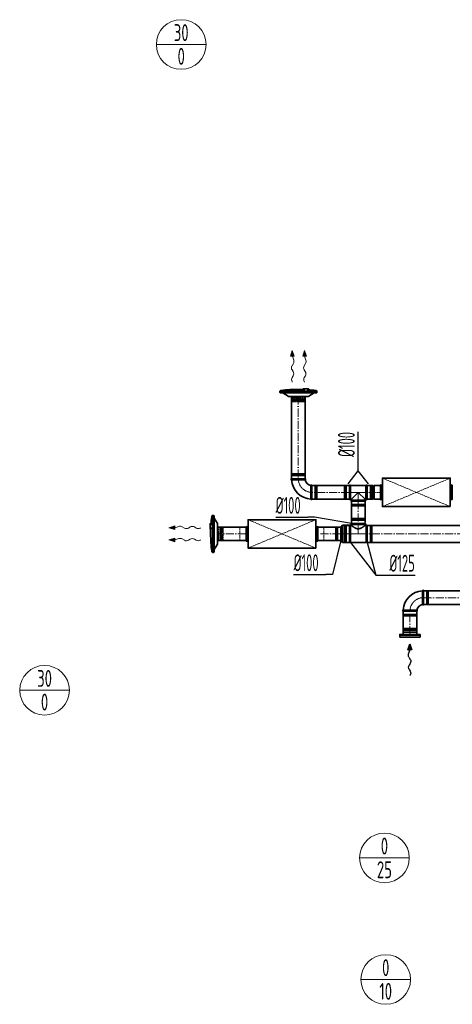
# Model space of a CAD drawing. Header units: millimetres. Extents: x 8221 to 89444, y -105166 to -5578.
# Tile 1 of 118: x 24651 to 27843, y -104946 to -97669. Entities that reach past the tile are written whole.
import ezdxf
from ezdxf.enums import TextEntityAlignment as Align

# ---------------------------------------------------------------- set-up
doc = ezdxf.new("R2010")
doc.units = ezdxf.units.MM
for name, pattern in [('ACAD_ISO02W100', [15, 12, -3]), ('ACAD_ISO10W100', [18, 12, -3, 0, -3]), ('phl_thick', [0])]:
    doc.linetypes.add(name, pattern=pattern)
for name, color, linetype, lineweight in [('VZT_01 SUP (PŘÍVOD) - OBRYS', 5, 'Continuous', 35), ('VZT_02 SUP (PŘÍVOD) - OSA', 5, 'ACAD_ISO10W100', 5), ('VZT_05 ETA (ODVOD) - OBRYS', 6, 'Continuous', 35), ('VZT_06 ETA (ODVOD) - OSA', 6, 'ACAD_ISO10W100', 5), ('VZT_30 DISTRIBUČNÍ PRVKY - OBRYS', 1, 'Continuous', 35), ('VZT_35 TLUMIČE HLUKU - OBRYS', 1, 'Continuous', 35), ('VZT_36 TLUMIČE HLUKU - OSA', 1, 'ACAD_ISO10W100', 5), ('VZT_37 TLUMIČE HLUKU - DETAIL', 8, 'ACAD_ISO02W100', 5), ('VZT_50 POPIS - OBECNE', 7, 'Continuous', 13), ('VZT_52 POPIS - DISTRIBUCE', 7, 'Continuous', 5), ('VZT_60_KOTY - DIMENZE', 7, 'Continuous', 5)]:
    doc.layers.add(name, color=color, linetype=linetype, lineweight=lineweight)
for name, color, linetype, lineweight, plot in [('VZT_03 SUP (PŘÍVOD) - NETISK', 8, 'ACAD_ISO02W100', 5, False), ('VZT_07 ETA (ODVOD) - NETISK', 8, 'ACAD_ISO02W100', 5, False), ('VZT_34 DISTRIBUČNÍ PRVKY - NETISK', 8, 'ACAD_ISO02W100', 5, False), ('VZT_39 TLUMIČE HLUKU - NETISK', 8, 'ACAD_ISO02W100', 5, False)]:
    doc.layers.add(name, color=color, linetype=linetype, lineweight=lineweight, plot=plot)
doc.styles.add('EVORA_125', font='isocp.shx', dxfattribs={"width": 0.6, "height": 125})
doc.styles.add('JS', font='isocp.shx', dxfattribs={"width": 0.6, "height": 125})

msp = doc.modelspace()

# ---------------------------------------------------------------- linework, layer by layer
at = {"color": 0, "lineweight": 13}
for p, q in [((26662.5, -100113.6), (26649.2, -100156.7)), ((26677.1, -100156.4), (26662.5, -100113.6)), ((26752.5, -100113.6), (26739.2, -100156.7)), ((26767.1, -100156.4), (26752.5, -100113.6)), ((26649.2, -100156.7), (26663.1, -100156.6)), ((26677.1, -100156.4), (26663.1, -100156.6)), ((26663.1, -100156.6), (26672.8, -100185.2)), ((26739.2, -100156.7), (26753.1, -100156.6)), ((26767.1, -100156.4), (26753.1, -100156.6)), ((26753.1, -100156.6), (26762.8, -100185.2)), ((26670.6, -100210.6), (26660.2, -100227.1)), ((26660.6, -100258.1), (26668.5, -100270)), ((26760.6, -100210.6), (26750.2, -100227.1)), ((26750.6, -100258.1), (26758.5, -100270)), ((26669, -100301), (26660.8, -100314)), ((26759, -100301), (26750.8, -100314)), ((25795.2, -101410.1), (25752.4, -101424.6)), ((25752.4, -101424.6), (25795.6, -101438)), ((25795.2, -101410.1), (25795.4, -101424)), ((25795.4, -101424), (25824, -101414.3)), ((25795.6, -101438), (25795.4, -101424)), ((25849.4, -101416.6), (25866, -101427)), ((25896.9, -101426.5), (25908.9, -101418.6)), ((25939.8, -101418.2), (25952.8, -101426.3)), ((25795.2, -101500.1), (25752.4, -101514.6)), ((25752.4, -101514.6), (25795.6, -101528)), ((25795.2, -101500.1), (25795.4, -101514)), ((25795.4, -101514), (25824, -101504.3)), ((25795.6, -101528), (25795.4, -101514)), ((25849.4, -101506.6), (25866, -101517)), ((25896.9, -101516.5), (25908.9, -101508.6)), ((25939.8, -101508.2), (25952.8, -101516.3))]:
    msp.add_line(p, q, dxfattribs=at)
at = {"lineweight": 13}
for p, q in [((26660.7, -100344.1), (26662.5, -100347.2)), ((26750.7, -100344.1), (26752.5, -100347.2)), ((25982.9, -101426.4), (25986, -101424.6)), ((25982.9, -101516.4), (25986, -101514.6))]:
    msp.add_line(p, q, dxfattribs=at)
at = {"color": 8, "lineweight": 5}
for points in [[(27487, -102171.4), (27485.6, -102167.5), (27530.7, -102167.5)], [(27486, -102171.6), (27530.7, -102171.6)], [(27574.4, -102171.4), (27575.9, -102167.5), (27530.7, -102167.5)], [(27575.4, -102171.6), (27530.7, -102171.6)], [(27482.2, -102212.5), (27482.2, -102197.5), (27579.2, -102197.5), (27579.2, -102212.5)], [(27482.2, -102212.5), (27579.2, -102212.5)], [(27483.2, -102189.6), (27530.7, -102189.6)], [(27485.2, -102186.9), (27530.7, -102186.9)], [(27486.8, -102183.3), (27530.7, -102183.3)], [(27574.6, -102183.3), (27530.7, -102183.3)], [(27576.3, -102186.9), (27530.7, -102186.9)], [(27578.2, -102189.6), (27530.7, -102189.6)]]:
    msp.add_lwpolyline(points, dxfattribs=at)
for points in [[(27478.6, -102177.6), (27484.3, -102176.1, -0.060863), (27485, -102176.1), (27530.7, -102176.1)], [(27478.6, -102177.6), (27484.5, -102179, 0.058981), (27485.2, -102179.1), (27530.7, -102179.1)], [(27483.2, -102197.5), (27483.2, -102189.6, -0.291473), (27484.7, -102187.2, -0.291473)], [(27582.8, -102177.6), (27577.1, -102176.1, 0.060863), (27576.5, -102176.1), (27530.7, -102176.1)], [(27582.8, -102177.6), (27576.9, -102179, -0.058981), (27576.3, -102179.1), (27530.7, -102179.1)], [(27578.2, -102197.5), (27578.2, -102189.6, 0.291473), (27576.7, -102187.2, 0.291473)]]:
    msp.add_lwpolyline(points, format="xyb", dxfattribs=at)
for centre, radius, start, end in [((27495.1, -102176.9), 10.5, 149.71757, 217.83784), ((27566.4, -102176.9), 10.5, 322.16216, 30.28243), ((27483, -102183.7), 3.88, 297.49932, 6.67353), ((27578.5, -102183.7), 3.88, 173.32647, 242.50068)]:
    msp.add_arc(centre, radius, start, end, dxfattribs=at)
at = {"color": 0, "lineweight": 13}
for centre, major_axis, start_param, end_param in [((26661, -100195.3), (-0.3, 21.5), 3.908129, 5.191299), ((26751, -100195.3), (-0.3, 21.5), 3.908129, 5.191299), ((26669.7, -100242.5), (-0.3, 21.5), 0.766537, 2.375056), ((26659.4, -100285.6), (-0.3, 21.5), 3.908129, 5.516649), ((26759.7, -100242.5), (-0.3, 21.5), 0.766537, 2.375056), ((26749.4, -100285.6), (-0.3, 21.5), 3.908129, 5.516649), ((26670.3, -100329.3), (-0.3, 21.5), 0.766537, 2.320574), ((26760.3, -100329.3), (-0.3, 21.5), 0.766537, 2.320574), ((25834.1, -101426.1), (-21.5, -0.3), 3.908129, 5.191299), ((25881.3, -101417.4), (-21.5, -0.3), 0.766537, 2.375056), ((25924.5, -101427.7), (-21.5, -0.3), 3.908129, 5.516649), ((25968.2, -101416.8), (-21.5, -0.3), 0.766537, 2.320574), ((25834.1, -101516.1), (-21.5, -0.3), 3.908129, 5.191299), ((25881.3, -101507.4), (-21.5, -0.3), 0.766537, 2.375056), ((25924.5, -101517.7), (-21.5, -0.3), 3.908129, 5.516649), ((25968.2, -101506.8), (-21.5, -0.3), 0.766537, 2.320574)]:
    msp.add_ellipse(centre, major_axis=major_axis, ratio=0.625, start_param=start_param, end_param=end_param, dxfattribs=at)
for points in [[(26677.1, -100156.4), (26649.2, -100156.7), (26662.5, -100113.6)], [(26767.1, -100156.4), (26739.2, -100156.7), (26752.5, -100113.6)], [(25795.2, -101410.1), (25795.6, -101438), (25752.4, -101424.6)], [(25795.2, -101500.1), (25795.6, -101528), (25752.4, -101514.6)]]:
    msp.add_solid(points, dxfattribs=at)
at = {"layer": 'VZT_01 SUP (PŘÍVOD) - OBRYS'}
for p, q in [((26756.9, -101062.2), (26656.9, -101062.2)), ((26656.9, -101070.2), (26707, -101070.2)), ((26806.9, -101212.2), (26806.9, -101112.2)), ((27084.1, -101112.6), (27084.1, -101212.6)), ((27092.1, -101112.6), (27092.1, -101212.6)), ((27092.1, -101112.6), (27206.1, -101112.6)), ((27206.1, -101112.6), (27206.1, -101212.6)), ((27214.1, -101112.6), (27214.1, -101212.6)), ((27259.6, -101112.6), (27214.1, -101112.6)), ((27214.1, -101112.6), (27214.1, -101212.6)), ((27259.6, -101112.6), (27259.6, -101212.6)), ((27267.6, -101112.6), (27267.6, -101212.6)), ((27313.1, -101112.6), (27267.6, -101112.6)), ((27313.1, -101112.6), (27313.1, -101212.6)), ((26798.9, -101212.2), (26798.9, -101162.1)), ((27092.1, -101212.6), (27099.2, -101212.6)), ((27099.2, -101212.6), (27149.2, -101162.6)), ((27099.2, -101219.6), (27099.2, -101212.6)), ((27199.2, -101219.6), (27099.2, -101219.6)), ((27149.2, -101162.6), (27199.2, -101212.6)), ((27199.2, -101219.6), (27199.2, -101212.6)), ((27199.2, -101212.6), (27206.1, -101212.6)), ((27259.6, -101212.6), (27214.1, -101212.6)), ((27313.1, -101212.6), (27267.6, -101212.6)), ((27199.2, -101227.6), (27099.2, -101227.6)), ((27020.2, -101419.6), (27033.7, -101406.1)), ((27020.2, -101419.6), (27020.2, -101519.6)), ((27033.7, -101406.1), (27033.7, -101533.1)), ((27084.2, -101406.1), (27033.7, -101406.1)), ((27084.2, -101406.1), (27084.2, -101533.1)), ((27084.2, -101407.1), (27084.2, -101532.1)), ((27091.9, -101407.1), (27091.9, -101532.1)), ((27091.9, -101407.1), (27099.2, -101407.1)), ((27199.2, -101391.6), (27099.2, -101391.6)), ((27199.2, -101399.6), (27099.2, -101399.6)), ((27099.2, -101399.6), (27099.2, -101407.1)), ((27199.2, -101399.6), (27199.2, -101407.1)), ((27199.2, -101407.1), (27206.5, -101407.1)), ((27206.5, -101532.1), (27206.5, -101407.1)), ((27214.2, -101407.1), (27214.2, -101532.1)), ((27020.2, -101519.6), (27033.7, -101533.1)), ((27084.2, -101533.1), (27033.7, -101533.1)), ((27091.9, -101532.1), (27206.5, -101532.1))]:
    msp.add_line(p, q, dxfattribs=at)
for points in [[(26656.3, -101062.2), (26656.3, -100453.3)], [(26756.3, -101062.2), (26756.3, -100453.3)], [(26806.9, -101112.6), (27084.1, -101112.6)], [(26806.9, -101212.6), (27084.1, -101212.6)], [(27099.2, -101386.6), (27099.2, -101227.6)], [(27199.2, -101386.6), (27199.2, -101227.6)], [(26111.4, -101419.6), (26321.1, -101419.6)], [(26851.1, -101419.6), (27020.2, -101419.6)], [(27214.2, -101407.1), (27938.9, -101407.1)], [(26111.4, -101519.6), (26321.1, -101519.6)], [(26851.1, -101519.6), (27020.2, -101519.6)], [(27214.2, -101532.1), (27938.9, -101532.1)]]:
    msp.add_lwpolyline(points, dxfattribs=at)
for centre, radius, start, end in [((26656.9, -101066.2), 4, 90, 270), ((26806.9, -101062.2), 150, 183.05723, 266.94277), ((26756.9, -101066.2), 4, 279.14784, 90), ((26806.9, -101062.2), 50, 189.14784, 260.85216), ((26802.9, -101112.2), 4, 0, 170.85216), ((27088.1, -101112.6), 4, 0, 180), ((27210.1, -101112.6), 4, 0, 180), ((27263.6, -101112.6), 4, 180, 0), ((26802.9, -101212.2), 4, 180, 0), ((27088.1, -101212.6), 4, 180, 0), ((27099.2, -101223.6), 4, 90, 270), ((27199.2, -101223.6), 4, 270, 90), ((27210.1, -101212.6), 4, 180, 0), ((27263.6, -101212.6), 4, 0, 180), ((27088, -101408.8), 4.17, 23.46783, 156.53217), ((27099.2, -101395.6), 4, 90, 270), ((27199.2, -101395.6), 4, 270, 90), ((27210.4, -101408.8), 4.17, 23.46783, 156.53217), ((27088, -101530.4), 4.17, 203.46783, 336.53217), ((27210.4, -101530.4), 4.17, 203.46783, 336.53217)]:
    msp.add_arc(centre, radius, start, end, dxfattribs=at)
for points, knots in [([(26757.5, -101070.2), (26757.5, -101070.2), (26756.4, -101070.2), (26751.9, -101070.2), (26748.4, -101070.2), (26739.5, -101070.2), (26734.2, -101070.2), (26722.2, -101070.2), (26715.8, -101070.2), (26708.5, -101070.2), (26707.8, -101070.2), (26707, -101070.2)], [157.874915, 157.874915, 157.874915, 157.874915, 176.103874, 176.103874, 195.460379, 195.460379, 215.101284, 215.101284, 234.82164, 234.82164, 237.034743, 237.034743, 237.034743, 237.034743]), ([(26798.9, -101162.1), (26798.9, -101155.7), (26798.9, -101149.4), (26798.9, -101137.3), (26798.9, -101131.8), (26798.9, -101122.3), (26798.9, -101118.4), (26798.9, -101113.2), (26798.9, -101111.7), (26798.9, -101111.6), (26798.9, -101111.6), (26798.9, -101111.6)], [78.71119, 78.71119, 78.71119, 78.71119, 97.804615, 97.804615, 117.523893, 117.523893, 137.264303, 137.264303, 156.831737, 156.831737, 157.874915, 157.874915, 157.874915, 157.874915]), ([(27199.2, -101407.1), (27199.2, -101407.1), (27199.1, -101407.2), (27198.8, -101407.4), (27198.5, -101407.6), (27197.9, -101408.2), (27197.4, -101408.5), (27196.4, -101409.3), (27195.8, -101409.7), (27194.5, -101410.8), (27193.8, -101411.3), (27192.2, -101412.5), (27191.4, -101413.1), (27189.6, -101414.5), (27188.6, -101415.2), (27186.6, -101416.6), (27185.6, -101417.3), (27183.5, -101418.8), (27182.3, -101419.6), (27179.9, -101421.1), (27178.6, -101421.9), (27176, -101423.5), (27174.6, -101424.3), (27171.7, -101425.9), (27170.3, -101426.6), (27165.8, -101428.7), (27162.6, -101429.9), (27157.6, -101431.2), (27156, -101431.5), (27152.6, -101432), (27150.9, -101432.1), (27147.5, -101432.1), (27145.8, -101432), (27142.4, -101431.5), (27140.8, -101431.2), (27135.8, -101429.9), (27132.7, -101428.7), (27128.1, -101426.6), (27126.7, -101425.9), (27123.8, -101424.3), (27122.4, -101423.5), (27119.8, -101421.9), (27118.5, -101421.1), (27116.1, -101419.6), (27114.9, -101418.8), (27112.8, -101417.3), (27111.8, -101416.6), (27109.8, -101415.2), (27108.8, -101414.5), (27107, -101413.1), (27106.2, -101412.5), (27104.6, -101411.3), (27103.9, -101410.8), (27102.6, -101409.7), (27102, -101409.3), (27101, -101408.5), (27100.5, -101408.2), (27099.9, -101407.6), (27099.6, -101407.4), (27099.3, -101407.2), (27099.2, -101407.1), (27099.2, -101407.1)], [80.753728, 80.753728, 80.753728, 80.753728, 85.721109, 85.721109, 90.68849, 90.68849, 95.655871, 95.655871, 100.623252, 100.623252, 105.590633, 105.590633, 110.558015, 110.558015, 115.525396, 115.525396, 120.492777, 120.492777, 125.619612, 125.619612, 130.746447, 130.746447, 135.873281, 135.873281, 141.000116, 141.000116, 151.253786, 151.253786, 156.38062, 156.38062, 161.507455, 161.507455, 166.63429, 166.63429, 171.761125, 171.761125, 182.014794, 182.014794, 187.141629, 187.141629, 192.268464, 192.268464, 197.395298, 197.395298, 202.522133, 202.522133, 207.489514, 207.489514, 212.456896, 212.456896, 217.424277, 217.424277, 222.391658, 222.391658, 227.359039, 227.359039, 232.32642, 232.32642, 237.293801, 237.293801, 242.261183, 242.261183, 242.261183, 242.261183])]:
    msp.add_open_spline(points, degree=3, knots=knots, dxfattribs=at)
at = {"layer": 'VZT_02 SUP (PŘÍVOD) - OSA', "ltscale": 5}
for points in [[(26706.3, -100453.3), (26706.3, -101062.2)], [(27084.1, -101162.6), (26806.9, -101162.6)], [(27149.2, -101227.6), (27149.2, -101386.6)], [(26321.1, -101469.6), (26111.4, -101469.6)], [(27020.2, -101469.6), (26851.1, -101469.6)], [(27938.9, -101469.6), (27214.2, -101469.6)]]:
    msp.add_lwpolyline(points, dxfattribs=at)
at = {"layer": 'VZT_02 SUP (PŘÍVOD) - OSA', "ltscale": 0.3}
msp.add_lwpolyline([(26706.9, -101062.2), (26706.9, -101062.2, 0.414214), (26806.9, -101162.2), (26806.9, -101162.2)], format="xyb", dxfattribs=at)
for points in [[(27084.1, -101162.6), (27214.1, -101162.6)], [(27149.2, -101227.6), (27149.1, -101162.6)], [(27149.2, -101391.6), (27149.2, -101469.6)], [(27084.2, -101469.6), (27020.2, -101469.6)], [(27084.2, -101469.6), (27214.2, -101469.6)]]:
    msp.add_lwpolyline(points, dxfattribs=at)
at = {"layer": 'VZT_02 SUP (PŘÍVOD) - OSA'}
msp.add_lwpolyline([(27313.1, -101162.6), (27214.1, -101162.6)], dxfattribs=at)
at = {"layer": 'VZT_03 SUP (PŘÍVOD) - NETISK', "ltscale": 0.4}
for p, q in [((26656.9, -101028.7), (26756.9, -101028.7)), ((26656.9, -101028.7), (26656.9, -101029.2)), ((26656.9, -101029.2), (26756.9, -101029.2)), ((26656.9, -101036.2), (26756.9, -101036.2)), ((26656.9, -101036.2), (26656.9, -101036.7)), ((26656.9, -101036.7), (26756.9, -101036.7)), ((26657.9, -101024.2), (26755.9, -101024.2)), ((26657.9, -101024.2), (26657.9, -101028.2)), ((26657.9, -101028.2), (26755.9, -101028.2)), ((26657.9, -101040.2), (26755.9, -101040.2)), ((26657.9, -101040.2), (26657.9, -101062.2)), ((26658.9, -101028.2), (26658.9, -101028.7)), ((26658.9, -101029.2), (26658.9, -101036.2)), ((26658.9, -101036.7), (26658.9, -101040.2)), ((26754.9, -101028.2), (26754.9, -101028.7)), ((26754.9, -101029.2), (26754.9, -101036.2)), ((26754.9, -101036.7), (26754.9, -101040.2)), ((26755.9, -101024.2), (26755.9, -101028.2)), ((26755.9, -101040.2), (26755.9, -101062.2)), ((26756.9, -101028.7), (26756.9, -101029.2)), ((26756.9, -101036.2), (26756.9, -101036.7)), ((26806.9, -101113.2), (26828.9, -101113.2)), ((26828.9, -101211.2), (26828.9, -101113.2)), ((26828.9, -101114.2), (26832.4, -101114.2)), ((26832.4, -101212.2), (26832.4, -101112.2)), ((26832.4, -101112.2), (26832.9, -101112.2)), ((26832.9, -101212.2), (26832.9, -101112.2)), ((26832.9, -101114.2), (26839.9, -101114.2)), ((26839.9, -101212.2), (26839.9, -101112.2)), ((26839.9, -101112.2), (26840.4, -101112.2)), ((26840.4, -101212.2), (26840.4, -101112.2)), ((26840.4, -101114.2), (26840.9, -101114.2)), ((26840.9, -101211.2), (26840.9, -101113.2)), ((26840.9, -101113.2), (26844.9, -101113.2)), ((26844.9, -101211.2), (26844.9, -101113.2)), ((27046.1, -101113.6), (27046.1, -101211.6)), ((27046.1, -101113.6), (27050.1, -101113.6)), ((27050.1, -101113.6), (27050.1, -101211.6)), ((27050.1, -101114.6), (27050.6, -101114.6)), ((27050.6, -101112.6), (27050.6, -101212.6)), ((27050.6, -101112.6), (27051.1, -101112.6)), ((27051.1, -101112.6), (27051.1, -101212.6)), ((27051.1, -101114.6), (27058.1, -101114.6)), ((27058.1, -101112.6), (27058.1, -101212.6)), ((27058.1, -101112.6), (27058.6, -101112.6)), ((27058.6, -101112.6), (27058.6, -101212.6)), ((27058.6, -101114.6), (27062.1, -101114.6)), ((27062.1, -101113.6), (27062.1, -101211.6)), ((27062.1, -101113.6), (27084.1, -101113.6)), ((27214.1, -101113.6), (27236.1, -101113.6)), ((27236.1, -101113.6), (27236.1, -101211.6)), ((27236.1, -101114.6), (27239.6, -101114.6)), ((27239.6, -101112.6), (27239.6, -101212.6)), ((27239.6, -101112.6), (27240.1, -101112.6)), ((27240.1, -101112.6), (27240.1, -101212.6)), ((27240.1, -101114.6), (27247.1, -101114.6)), ((27247.1, -101112.6), (27247.1, -101212.6)), ((27247.1, -101112.6), (27247.6, -101112.6)), ((27247.6, -101112.6), (27247.6, -101212.6)), ((27247.6, -101114.6), (27248.1, -101114.6)), ((27248.1, -101113.6), (27248.1, -101211.6)), ((27248.1, -101113.6), (27252.1, -101113.6)), ((27252.1, -101113.6), (27252.1, -101211.6)), ((26806.9, -101211.2), (26828.9, -101211.2)), ((26828.9, -101210.2), (26832.4, -101210.2)), ((26832.4, -101212.2), (26832.9, -101212.2)), ((26832.9, -101210.2), (26839.9, -101210.2)), ((26839.9, -101212.2), (26840.4, -101212.2)), ((26840.4, -101210.2), (26840.9, -101210.2)), ((26840.9, -101211.2), (26844.9, -101211.2)), ((27046.1, -101211.6), (27050.1, -101211.6)), ((27050.1, -101210.6), (27050.6, -101210.6)), ((27050.6, -101212.6), (27051.1, -101212.6)), ((27051.1, -101210.6), (27058.1, -101210.6)), ((27058.1, -101212.6), (27058.6, -101212.6)), ((27058.6, -101210.6), (27062.1, -101210.6)), ((27062.1, -101211.6), (27084.1, -101211.6)), ((27214.1, -101211.6), (27236.1, -101211.6)), ((27236.1, -101210.6), (27239.6, -101210.6)), ((27239.6, -101212.6), (27240.1, -101212.6)), ((27240.1, -101210.6), (27247.1, -101210.6)), ((27247.1, -101212.6), (27247.6, -101212.6)), ((27247.6, -101210.6), (27248.1, -101210.6)), ((27248.1, -101211.6), (27252.1, -101211.6)), ((27199.2, -101253.1), (27099.2, -101253.1)), ((27099.2, -101253.1), (27099.2, -101253.6)), ((27199.2, -101253.6), (27099.2, -101253.6)), ((27199.2, -101260.6), (27099.2, -101260.6)), ((27099.2, -101260.6), (27099.2, -101261.1)), ((27199.2, -101261.1), (27099.2, -101261.1)), ((27100.2, -101227.6), (27100.2, -101249.6)), ((27198.2, -101249.6), (27100.2, -101249.6)), ((27198.2, -101261.6), (27100.2, -101261.6)), ((27100.2, -101261.6), (27100.2, -101265.6)), ((27198.2, -101265.6), (27100.2, -101265.6)), ((27101.2, -101249.6), (27101.2, -101253.1)), ((27101.2, -101253.6), (27101.2, -101260.6)), ((27101.2, -101261.1), (27101.2, -101261.6)), ((27197.2, -101249.6), (27197.2, -101253.1)), ((27197.2, -101253.6), (27197.2, -101260.6)), ((27197.2, -101261.1), (27197.2, -101261.6)), ((27198.2, -101227.6), (27198.2, -101249.6)), ((27198.2, -101261.6), (27198.2, -101265.6)), ((27199.2, -101253.1), (27199.2, -101253.6)), ((27199.2, -101260.6), (27199.2, -101261.1)), ((27199.2, -101358.1), (27099.2, -101358.1)), ((27099.2, -101358.6), (27099.2, -101358.1)), ((27199.2, -101358.6), (27099.2, -101358.6)), ((27199.2, -101365.6), (27099.2, -101365.6)), ((27099.2, -101366.1), (27099.2, -101365.6)), ((27199.2, -101366.1), (27099.2, -101366.1)), ((27198.2, -101353.6), (27100.2, -101353.6)), ((27100.2, -101357.6), (27100.2, -101353.6)), ((27198.2, -101357.6), (27100.2, -101357.6)), ((27198.2, -101369.6), (27100.2, -101369.6)), ((27100.2, -101391.6), (27100.2, -101369.6)), ((27101.2, -101358.1), (27101.2, -101357.6)), ((27101.2, -101365.6), (27101.2, -101358.6)), ((27101.2, -101369.6), (27101.2, -101366.1)), ((27197.2, -101358.1), (27197.2, -101357.6)), ((27197.2, -101365.6), (27197.2, -101358.6)), ((27197.2, -101369.6), (27197.2, -101366.1)), ((27198.2, -101357.6), (27198.2, -101353.6)), ((27198.2, -101391.6), (27198.2, -101369.6)), ((27199.2, -101358.6), (27199.2, -101358.1)), ((27199.2, -101366.1), (27199.2, -101365.6)), ((26982.2, -101518.6), (26982.2, -101420.6)), ((26982.2, -101420.6), (26986.2, -101420.6)), ((26986.2, -101518.6), (26986.2, -101420.6)), ((26986.2, -101421.6), (26986.7, -101421.6)), ((26986.7, -101519.6), (26986.7, -101419.6)), ((26986.7, -101419.6), (26987.2, -101419.6)), ((26987.2, -101519.6), (26987.2, -101419.6)), ((26987.2, -101421.6), (26994.2, -101421.6)), ((26994.2, -101519.6), (26994.2, -101419.6)), ((26994.2, -101419.6), (26994.7, -101419.6)), ((26994.7, -101519.6), (26994.7, -101419.6)), ((26994.7, -101421.6), (26998.2, -101421.6)), ((26998.2, -101518.6), (26998.2, -101420.6)), ((26998.2, -101420.6), (27020.2, -101420.6)), ((27046.2, -101409.6), (27046.2, -101529.6)), ((27050.2, -101409.6), (27046.2, -101409.6)), ((27050.2, -101409.6), (27050.2, -101529.6)), ((27050.7, -101410.6), (27050.2, -101410.6)), ((27050.7, -101408.6), (27050.7, -101530.6)), ((27051.2, -101408.6), (27050.7, -101408.6)), ((27051.2, -101408.6), (27051.2, -101530.6)), ((27058.2, -101410.6), (27051.2, -101410.6)), ((27058.2, -101408.6), (27058.2, -101530.6)), ((27058.7, -101408.6), (27058.2, -101408.6)), ((27058.7, -101408.6), (27058.7, -101530.6)), ((27062.2, -101410.6), (27058.7, -101410.6)), ((27062.2, -101409.6), (27062.2, -101529.6)), ((27084.2, -101409.6), (27062.2, -101409.6)), ((27236.2, -101409.6), (27214.2, -101409.6)), ((27236.2, -101409.6), (27236.2, -101529.6)), ((27239.7, -101410.6), (27236.2, -101410.6)), ((27239.7, -101408.6), (27239.7, -101530.6)), ((27240.2, -101408.6), (27239.7, -101408.6)), ((27240.2, -101408.6), (27240.2, -101530.6)), ((27247.2, -101410.6), (27240.2, -101410.6)), ((27247.2, -101408.6), (27247.2, -101530.6)), ((27247.7, -101408.6), (27247.2, -101408.6)), ((27247.7, -101408.6), (27247.7, -101530.6)), ((27248.2, -101410.6), (27247.7, -101410.6)), ((27248.2, -101409.6), (27248.2, -101529.6)), ((27252.2, -101409.6), (27248.2, -101409.6)), ((27252.2, -101409.6), (27252.2, -101529.6)), ((26986.2, -101517.6), (26986.7, -101517.6)), ((26987.2, -101517.6), (26994.2, -101517.6)), ((26994.7, -101517.6), (26998.2, -101517.6)), ((26982.2, -101518.6), (26986.2, -101518.6)), ((26986.7, -101519.6), (26987.2, -101519.6)), ((26994.2, -101519.6), (26994.7, -101519.6)), ((26998.2, -101518.6), (27020.2, -101518.6)), ((27050.2, -101529.6), (27046.2, -101529.6)), ((27050.7, -101528.6), (27050.2, -101528.6)), ((27051.2, -101530.6), (27050.7, -101530.6)), ((27058.2, -101528.6), (27051.2, -101528.6)), ((27058.7, -101530.6), (27058.2, -101530.6)), ((27062.2, -101528.6), (27058.7, -101528.6)), ((27084.2, -101529.6), (27062.2, -101529.6)), ((27236.2, -101529.6), (27214.2, -101529.6)), ((27239.7, -101528.6), (27236.2, -101528.6)), ((27240.2, -101530.6), (27239.7, -101530.6)), ((27247.2, -101528.6), (27240.2, -101528.6)), ((27247.7, -101530.6), (27247.2, -101530.6)), ((27248.2, -101528.6), (27247.7, -101528.6)), ((27252.2, -101529.6), (27248.2, -101529.6))]:
    msp.add_line(p, q, dxfattribs=at)
at = {"layer": 'VZT_05 ETA (ODVOD) - OBRYS'}
for p, q in [((27622.7, -101890.5), (27622.7, -101940.7)), ((27630.7, -101990.5), (27630.7, -101890.5)), ((27480.7, -102032.5), (27530.9, -102032.5)), ((27480.7, -102040.5), (27580.7, -102040.5))]:
    msp.add_line(p, q, dxfattribs=at)
for points in [[(28590.6, -101891.3), (27630.7, -101891.3)], [(28590.6, -101991.3), (27630.7, -101991.3)], [(27480.7, -102040.5), (27480.7, -102212.5)], [(27580.7, -102040.5), (27580.7, -102212.5)]]:
    msp.add_lwpolyline(points, dxfattribs=at)
for centre, radius, start, end in [((27630.7, -102040.5), 150, 93.05723, 176.94277), ((27626.7, -101890.5), 4, 0, 180), ((27630.7, -102040.5), 50, 99.14784, 170.85216), ((27626.7, -101990.5), 4, 189.14784, 0), ((27480.7, -102036.5), 4, 90, 270), ((27580.7, -102036.5), 4, 270, 80.85216)]:
    msp.add_arc(centre, radius, start, end, dxfattribs=at)
for points, knots in [([(27622.8, -101991.1), (27622.8, -101991.1), (27622.8, -101990), (27622.7, -101985.5), (27622.7, -101982.1), (27622.7, -101973.2), (27622.7, -101967.8), (27622.7, -101955.9), (27622.7, -101949.4), (27622.7, -101942.1), (27622.7, -101941.4), (27622.7, -101940.7)], [157.874915, 157.874915, 157.874915, 157.874915, 176.103874, 176.103874, 195.460379, 195.460379, 215.101284, 215.101284, 234.82164, 234.82164, 237.034743, 237.034743, 237.034743, 237.034743]), ([(27530.9, -102032.5), (27537.2, -102032.5), (27543.6, -102032.5), (27555.6, -102032.5), (27561.2, -102032.5), (27570.7, -102032.5), (27574.5, -102032.5), (27579.8, -102032.6), (27581.2, -102032.6), (27581.3, -102032.6), (27581.4, -102032.6), (27581.4, -102032.6)], [78.71119, 78.71119, 78.71119, 78.71119, 97.804615, 97.804615, 117.523893, 117.523893, 137.264303, 137.264303, 156.831737, 156.831737, 157.874915, 157.874915, 157.874915, 157.874915])]:
    msp.add_open_spline(points, degree=3, knots=knots, dxfattribs=at)
at = {"layer": 'VZT_06 ETA (ODVOD) - OSA', "ltscale": 0.3}
msp.add_lwpolyline([(27630.7, -101940.5), (27630.7, -101940.5, 0.414214), (27530.7, -102040.5), (27530.7, -102040.5)], format="xyb", dxfattribs=at)
at = {"layer": 'VZT_06 ETA (ODVOD) - OSA', "ltscale": 5}
for points in [[(27630.7, -101941.3), (28590.6, -101941.3)], [(27530.7, -102212.5), (27530.7, -102040.5)]]:
    msp.add_lwpolyline(points, dxfattribs=at)
at = {"layer": 'VZT_07 ETA (ODVOD) - NETISK', "ltscale": 0.4}
for p, q in [((27652.7, -101891.5), (27630.7, -101891.5)), ((27652.7, -101891.5), (27652.7, -101989.5)), ((27656.2, -101892.5), (27652.7, -101892.5)), ((27656.2, -101890.5), (27656.2, -101990.5)), ((27656.7, -101890.5), (27656.2, -101890.5)), ((27656.7, -101890.5), (27656.7, -101990.5)), ((27663.7, -101892.5), (27656.7, -101892.5)), ((27663.7, -101890.5), (27663.7, -101990.5)), ((27664.2, -101890.5), (27663.7, -101890.5)), ((27664.2, -101890.5), (27664.2, -101990.5)), ((27664.7, -101892.5), (27664.2, -101892.5)), ((27664.7, -101891.5), (27664.7, -101989.5)), ((27668.7, -101891.5), (27664.7, -101891.5)), ((27668.7, -101891.5), (27668.7, -101989.5)), ((27652.7, -101989.5), (27630.7, -101989.5)), ((27656.2, -101988.5), (27652.7, -101988.5)), ((27656.7, -101990.5), (27656.2, -101990.5)), ((27663.7, -101988.5), (27656.7, -101988.5)), ((27664.2, -101990.5), (27663.7, -101990.5)), ((27664.7, -101988.5), (27664.2, -101988.5)), ((27668.7, -101989.5), (27664.7, -101989.5)), ((27480.7, -102066), (27580.7, -102066)), ((27480.7, -102066), (27480.7, -102066.5)), ((27480.7, -102066.5), (27580.7, -102066.5)), ((27480.7, -102073.5), (27580.7, -102073.5)), ((27480.7, -102073.5), (27480.7, -102074)), ((27480.7, -102074), (27580.7, -102074)), ((27481.7, -102040.5), (27481.7, -102062.5)), ((27481.7, -102062.5), (27579.7, -102062.5)), ((27481.7, -102074.5), (27579.7, -102074.5)), ((27481.7, -102074.5), (27481.7, -102078.5)), ((27481.7, -102078.5), (27579.7, -102078.5)), ((27482.7, -102062.5), (27482.7, -102066)), ((27482.7, -102066.5), (27482.7, -102073.5)), ((27482.7, -102074), (27482.7, -102074.5)), ((27578.7, -102062.5), (27578.7, -102066)), ((27578.7, -102066.5), (27578.7, -102073.5)), ((27578.7, -102074), (27578.7, -102074.5)), ((27579.7, -102040.5), (27579.7, -102062.5)), ((27579.7, -102074.5), (27579.7, -102078.5)), ((27580.7, -102066), (27580.7, -102066.5)), ((27580.7, -102073.5), (27580.7, -102074))]:
    msp.add_line(p, q, dxfattribs=at)
at = {"layer": 'VZT_30 DISTRIBUČNÍ PRVKY - OBRYS'}
for points in [[(26571, -100414.3), (26844, -100414.3), (26844, -100423.4, -0.414214), (26840.2, -100427.3), (26574.9, -100427.3, -0.414214), (26571, -100423.4), (26571, -100414.3)], [(26707.5, -100401.2, 0.0327), (26579, -100409.8), (26576, -100410.3, 0.36397), (26573.5, -100413.2), (26573.5, -100414.3)], [(26707.5, -100401.2, -0.010645), (26749.5, -100402.2, -0.010645)], [(26776.8, -100414.3), (26776.8, -100401.8, -0.267949), (26777, -100401.4), (26782.7, -100398.1, 0.267949), (26783, -100397.7), (26783, -100397.1), (26743.3, -100397.1), (26743.3, -100397.7, 0.267949), (26743.5, -100398.1), (26749.3, -100401.4, -0.267949), (26749.5, -100401.8), (26749.5, -100414.3)], [(26776.8, -100403.7, -0.015115), (26836.1, -100409.8), (26839.1, -100410.3, -0.36397), (26841.5, -100413.2), (26841.5, -100414.3)], [(26823.6, -100427.3), (26783.3, -100452.7, -0.141374), (26781.2, -100453.3), (26633.9, -100453.3, -0.141374), (26631.8, -100452.7), (26591.4, -100427.3)], [(26061.8, -101400.3, -0.015115), (26067.9, -101341.1), (26068.4, -101338.1, -0.36397), (26071.3, -101335.6), (26072.4, -101335.6)], [(26072.4, -101606.1), (26072.4, -101333.1), (26081.5, -101333.1, -0.414214), (26085.4, -101336.9), (26085.4, -101602.2, -0.414214), (26081.5, -101606.1), (26072.4, -101606.1)], [(26085.4, -101353.5), (26110.8, -101393.9, -0.141374), (26111.4, -101395.9), (26111.4, -101543.3, -0.141374), (26110.8, -101545.3), (26085.4, -101585.7)], [(26072.4, -101400.3), (26059.9, -101400.3, -0.267949), (26059.6, -101400.1), (26056.3, -101394.4, 0.267949), (26055.9, -101394.2), (26055.2, -101394.2), (26055.2, -101433.8), (26055.9, -101433.8, 0.267949), (26056.3, -101433.6), (26059.6, -101427.9, -0.267949), (26059.9, -101427.6), (26072.4, -101427.6)], [(26059.4, -101469.6, -0.010645), (26060.3, -101427.6, -0.010645)], [(26059.4, -101469.6, 0.0327), (26067.9, -101598.1), (26068.4, -101601.1, 0.36397), (26071.3, -101603.6), (26072.4, -101603.6)]]:
    msp.add_lwpolyline(points, format="xyb", dxfattribs=at)
msp.add_lwpolyline([(27455.7, -102232.5), (27605.7, -102232.5), (27605.7, -102212.5), (27455.7, -102212.5)], close=True, dxfattribs=at)
msp.add_lwpolyline([(27605.7, -102219.2), (27455.7, -102219.2)], dxfattribs=at)
at = {"layer": 'VZT_34 DISTRIBUČNÍ PRVKY - NETISK'}
for points in [[(26655.4, -100483.1), (26661.4, -100481.7, -0.058981), (26662, -100481.6), (26707.5, -100481.6)], [(26655.4, -100483.1), (26661.1, -100484.6, 0.060863), (26661.8, -100484.6), (26707.5, -100484.6)], [(26660, -100463.3), (26660, -100471.1, 0.291473), (26661.6, -100473.5, 0.291473)], [(26759.7, -100483.1), (26753.7, -100481.7, 0.058981), (26753.1, -100481.6), (26707.5, -100481.6)], [(26759.7, -100483.1), (26753.9, -100484.6, -0.060863), (26753.3, -100484.6), (26707.5, -100484.6)], [(26755, -100463.3), (26755, -100471.1, -0.291473), (26753.5, -100473.5, -0.291473)], [(26121.4, -101422.1), (26129.2, -101422.1, -0.291473), (26131.6, -101423.6, -0.291473)], [(26141.3, -101417.5), (26139.8, -101423.4, 0.058981), (26139.8, -101424), (26139.8, -101469.6)], [(26141.3, -101417.5), (26142.7, -101423.2, -0.060863), (26142.8, -101423.8), (26142.8, -101469.6)], [(26121.4, -101517.1), (26129.2, -101517.1, 0.291473), (26131.6, -101515.6, 0.291473)], [(26141.3, -101521.7), (26139.8, -101515.8, -0.058981), (26139.8, -101515.2), (26139.8, -101469.6)], [(26141.3, -101521.7), (26142.7, -101516, 0.060863), (26142.8, -101515.3), (26142.8, -101469.6)]]:
    msp.add_lwpolyline(points, format="xyb", dxfattribs=at)
for points in [[(26659, -100453.3), (26659, -100463.3), (26756, -100463.3), (26756, -100453.3)], [(26659, -100453.3), (26756, -100453.3)], [(26660, -100471.1), (26707.5, -100471.1)], [(26662, -100473.8), (26707.5, -100473.8)], [(26663.8, -100489.3), (26662.4, -100493.3), (26707.5, -100493.3)], [(26662.9, -100489.1), (26707.5, -100489.1)], [(26663.6, -100477.4), (26707.5, -100477.4)], [(26755, -100471.1), (26707.5, -100471.1)], [(26753.1, -100473.8), (26707.5, -100473.8)], [(26751.4, -100477.4), (26707.5, -100477.4)], [(26752.2, -100489.1), (26707.5, -100489.1)], [(26751.3, -100489.3), (26752.7, -100493.3), (26707.5, -100493.3)], [(26111.4, -101518.1), (26121.4, -101518.1), (26121.4, -101421.1), (26111.4, -101421.1)], [(26111.4, -101518.1), (26111.4, -101421.1)], [(26129.2, -101422.1), (26129.2, -101469.6)], [(26131.9, -101424), (26131.9, -101469.6)], [(26135.5, -101425.7), (26135.5, -101469.6)], [(26147.2, -101424.9), (26147.2, -101469.6)], [(26147.4, -101425.9), (26151.4, -101424.4), (26151.4, -101469.6)], [(26129.2, -101517.1), (26129.2, -101469.6)], [(26131.9, -101515.1), (26131.9, -101469.6)], [(26135.5, -101513.5), (26135.5, -101469.6)], [(26147.2, -101514.3), (26147.2, -101469.6)], [(26147.4, -101513.3), (26151.4, -101514.8), (26151.4, -101469.6)]]:
    msp.add_lwpolyline(points, dxfattribs=at)
for centre, radius, start, end in [((26671.9, -100483.8), 10.5, 142.16216, 210.28243), ((26659.8, -100477), 3.88, 353.32647, 62.50068), ((26755.3, -100477), 3.88, 117.49932, 186.67353), ((26743.2, -100483.8), 10.5, 329.71757, 37.83784), ((26135.1, -101421.8), 3.88, 207.49932, 276.67353), ((26141.9, -101433.9), 10.5, 59.71757, 127.83784), ((26135.1, -101517.4), 3.88, 83.32647, 152.50068), ((26141.9, -101505.2), 10.5, 232.16216, 300.28243)]:
    msp.add_arc(centre, radius, start, end, dxfattribs=at)
at = {"layer": 'VZT_35 TLUMIČE HLUKU - OBRYS'}
for p, q in [((27313.1, -101112.6), (27313.1, -101212.6)), ((27843.1, -101112.6), (27843.1, -101212.6)), ((26321.1, -101419.6), (26321.1, -101519.6)), ((26851.1, -101419.6), (26851.1, -101519.6))]:
    msp.add_line(p, q, dxfattribs=at)
for points in [[(27828.1, -101267.6), (27328.1, -101267.6), (27328.1, -101057.6), (27828.1, -101057.6)], [(26836.1, -101574.6), (26336.1, -101574.6), (26336.1, -101364.6), (26836.1, -101364.6)]]:
    msp.add_lwpolyline(points, close=True, dxfattribs=at)
for points in [[(27322.1, -101112.6), (27322.1, -101212.6)], [(27322.1, -101112.6), (27328.1, -101112.6)], [(27834.1, -101112.6), (27828.1, -101112.6)], [(27834.1, -101112.6), (27834.1, -101212.6)], [(27322.1, -101212.6), (27328.1, -101212.6)], [(27834.1, -101212.6), (27828.1, -101212.6)], [(26330.1, -101419.6), (26330.1, -101519.6)], [(26330.1, -101419.6), (26336.1, -101419.6)], [(26842.1, -101419.6), (26836.1, -101419.6)], [(26842.1, -101419.6), (26842.1, -101519.6)], [(26330.1, -101519.6), (26336.1, -101519.6)], [(26842.1, -101519.6), (26836.1, -101519.6)]]:
    msp.add_lwpolyline(points, dxfattribs=at)
for centre, start, end in [((27317.6, -101112.6), 0, 180), ((27838.6, -101112.6), 0, 180), ((27317.6, -101212.6), 180, 0), ((27838.6, -101212.6), 180, 0), ((26325.6, -101419.6), 0, 180), ((26846.6, -101419.6), 0, 180), ((26325.6, -101519.6), 180, 0), ((26846.6, -101519.6), 180, 0)]:
    msp.add_arc(centre, 4.5, start, end, dxfattribs=at)
at = {"layer": 'VZT_36 TLUMIČE HLUKU - OSA', "ltscale": 5}
for points in [[(27313.1, -101162.6), (27328.1, -101162.6)], [(27843.1, -101162.6), (27828.1, -101162.6)], [(27843.1, -101162.6), (27828.1, -101162.6)], [(27843.1, -101162.6), (27828.1, -101162.6)], [(26321.1, -101469.6), (26336.1, -101469.6)], [(26851.1, -101469.6), (26836.1, -101469.6)], [(26851.1, -101469.6), (26836.1, -101469.6)], [(26851.1, -101469.6), (26836.1, -101469.6)]]:
    msp.add_lwpolyline(points, dxfattribs=at)
at = {"layer": 'VZT_37 TLUMIČE HLUKU - DETAIL', "lineweight": 5}
for points in [[(27828.1, -101267.6), (27328.1, -101057.6)], [(27328.1, -101267.6), (27828.1, -101057.6)], [(26836.1, -101574.6), (26336.1, -101364.6)], [(26336.1, -101574.6), (26836.1, -101364.6)]]:
    msp.add_lwpolyline(points, dxfattribs=at)
at = {"layer": 'VZT_39 TLUMIČE HLUKU - NETISK', "ltscale": 2}
for points in [[(27313.1, -101112.6), (27268.1, -101112.6), (27268.1, -101212.6), (27313.1, -101212.6)], [(26321.1, -101419.6), (26276.1, -101419.6), (26276.1, -101519.6), (26321.1, -101519.6)], [(26851.1, -101419.6), (26896.1, -101419.6), (26896.1, -101519.6), (26851.1, -101519.6)]]:
    msp.add_lwpolyline(points, dxfattribs=at)
at = {"layer": 'VZT_50 POPIS - OBECNE', "color": 0, "lineweight": -2}
for p, q in [((27516.2, -102326), (27530.7, -102283.2)), ((27530.7, -102283.2), (27544.1, -102326.4)), ((27516.2, -102326), (27530.1, -102326.2)), ((27530.1, -102326.2), (27520.4, -102354.8)), ((27522.7, -102380.3), (27533.1, -102396.8)), ((27544.1, -102326.4), (27530.1, -102326.2)), ((27532.7, -102427.8), (27524.7, -102439.7)), ((27524.3, -102470.7), (27532.5, -102483.6))]:
    msp.add_line(p, q, dxfattribs=at)
at = {"layer": 'VZT_50 POPIS - OBECNE'}
msp.add_line((27532.6, -102513.8), (27530.7, -102516.9), dxfattribs=at)
at = {"layer": 'VZT_50 POPIS - OBECNE', "color": 0, "lineweight": -2, "extrusion": (0, 0, -1)}
for centre, start_param, end_param in [((27532.2, -102364.9), 3.908129, 5.191299), ((27533.8, -102455.3), 3.908129, 5.516649), ((27523.6, -102412.2), 0.766537, 2.375056), ((27522.9, -102499), 0.766537, 2.320574)]:
    msp.add_ellipse(centre, major_axis=(0.3, 21.5), ratio=0.625, start_param=start_param, end_param=end_param, dxfattribs=at)
at = {"layer": 'VZT_50 POPIS - OBECNE', "color": 0, "lineweight": -2}
msp.add_solid([(27516.2, -102326), (27544.1, -102326.4), (27530.7, -102283.2)], dxfattribs=at)
at = {"layer": 'VZT_52 POPIS - DISTRIBUCE'}
for p, q in [((25659.1, -97852.5), (26025.9, -97852.5)), ((24650.7, -102625.1), (25017.4, -102625.1)), ((27159, -103864.3), (27525.8, -103864.3)), ((27168.5, -104763), (27535.2, -104763))]:
    msp.add_line(p, q, dxfattribs=at)
for centre in [(25842.5, -97852.5), (24834.1, -102625.1), (27342.4, -103864.3), (27351.9, -104763)]:
    msp.add_circle(centre, 183.4, dxfattribs=at)
at = {"layer": 'VZT_60_KOTY - DIMENZE', "linetype": 'ByBlock', "lineweight": -2}
for p, q in [((27149.2, -101003.4), (27149.2, -100953.4)), ((26827.2, -101346.1), (26777.2, -101346.1)), ((26959.9, -101770.6), (26909.9, -101770.6)), ((27279.4, -101774), (27329.4, -101774))]:
    msp.add_line(p, q, dxfattribs=at)
at = {"layer": 'VZT_60_KOTY - DIMENZE', "linetype": 'ByBlock', "lineweight": -2, "elevation": 0}
for points in [[(27149.2, -100953.4), (27149.2, -100715.9)], [(27074.4, -101100.1), (27149.2, -101003.4)], [(27224, -101100.1), (27149.2, -101003.4)], [(27149.2, -101003.4), (27149.2, -101003.4)], [(26539.7, -101346.1), (26777.2, -101346.1)], [(27099.2, -101391.6), (26827.2, -101346.1)]]:
    msp.add_lwpolyline(points, dxfattribs=at)
at = {"layer": 'VZT_60_KOTY - DIMENZE', "linetype": 'ByBlock', "lineweight": -2}
for points in [[(27020.2, -101519.6), (26959.9, -101770.6)], [(27091.9, -101532.1), (27279.4, -101774)], [(27214.2, -101532.1), (27279.4, -101774)], [(26672.3, -101770.6), (26909.9, -101770.6)], [(27329.4, -101774), (27570, -101774)]]:
    msp.add_lwpolyline(points, dxfattribs=at)

# ---------------------------------------------------------------- texts
at = {"layer": 'VZT_52 POPIS - DISTRIBUCE', "ltscale": 50, "style": 'JS', "width": 0.7}
for s, p in [('30', (25842.5, -97765)), ('0', (25842.5, -97940)), ('30', (24834.1, -102537.6)), ('0', (24834.1, -102712.6)), ('0', (27342.4, -103776.8)), ('25', (27342.4, -103951.8)), ('0', (27351.9, -104675.5)), ('10', (27351.9, -104850.5))]:
    msp.add_text(s, height=125, dxfattribs=at).set_placement(p, align=Align.MIDDLE_CENTER)
at = {"layer": 'VZT_60_KOTY - DIMENZE', "linetype": 'phl_thick', "insert": (26999.2, -100715.9), "char_height": 125, "attachment_point": 3, "rotation": 90, "style": 'EVORA_125'}
msp.add_mtext('%%C100', dxfattribs=at)
at = {"layer": 'VZT_60_KOTY - DIMENZE', "linetype": 'phl_thick', "char_height": 125, "attachment_point": 1, "style": 'EVORA_125'}
for s, insert in [('%%C100', (26539.7, -101196.1)), ('%%C100', (26672.3, -101620.6)), ('%%C125', (27379.4, -101624))]:
    msp.add_mtext(s, dxfattribs=dict(at, insert=insert))

doc.saveas('drawing.dxf')
